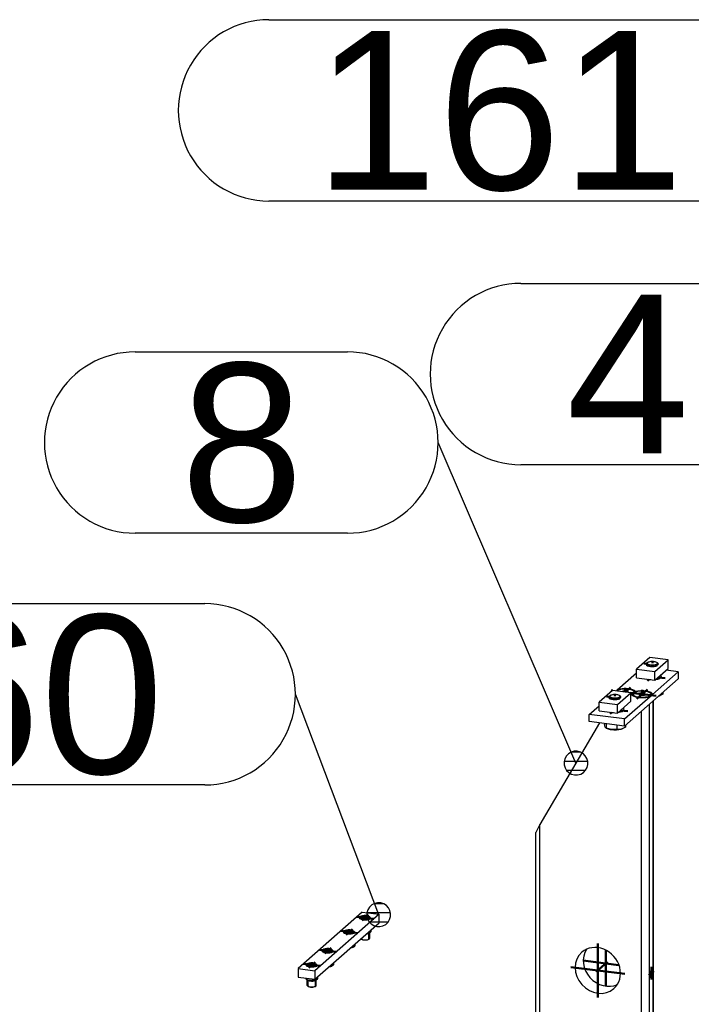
# Model space of a CAD drawing. Header units: millimetres. Extents: x 4464 to 5058, y 2900 to 3320.
# Tile 54 of 110: x 4828 to 4843, y 2941 to 2962. Entities that reach past the tile are written whole.
import ezdxf
from ezdxf.enums import TextEntityAlignment as Align

# ---------------------------------------------------------------- set-up
doc = ezdxf.new("R2010")
doc.units = ezdxf.units.MM
doc.linetypes.add('STRICHPUNKT2', pattern=[18.5, 10, -4, 0.5, -4])
doc.layers.get('0').update_dxf_attribs({"linetype": 'CONTINUOUS'})
for name, color, linetype in [('DIM49', 4, 'CONTINUOUS'), ('LE_GREEN', 3, 'CONTINUOUS'), ('LE_RED', 1, 'CONTINUOUS'), ('TXT_ALL', 7, 'CONTINUOUS')]:
    doc.layers.add(name, color=color, linetype=linetype)
doc.layers.add('LE_ALL', color=7, linetype='CONTINUOUS', lineweight=50)
doc.styles.add('ARIAL', font='arial.ttf')

# ---------------------------------------------------------------- blocks, each defined once
blk = doc.blocks.new('BALUSTER PROFIEL 80X15 R4_04560', base_point=(4841.914, 2941.103))
for p, q in [((4841.968, 2947.21), (4841.885, 2947.137)), ((4841.885, 2932.051), (4841.885, 2947.137)), ((4841.968, 2932.041), (4841.968, 2947.21)), ((4841.976, 2932.04), (4841.976, 2947.217)), ((4841.713, 2932.073), (4841.713, 2946.985)), ((4839.468, 2944.48), (4839.382, 2944.307)), ((4839.382, 2932.249), (4839.382, 2944.307)), ((4839.468, 2932.325), (4839.468, 2944.48)), ((4839.382, 2928.956), (4839.382, 2929.105)), ((4839.468, 2928.915), (4839.468, 2929.094)), ((4839.468, 2928.915), (4841.713, 2928.632)), ((4841.713, 2928.632), (4841.713, 2928.812)), ((4841.885, 2928.658), (4841.885, 2928.79)), ((4841.885, 2928.658), (4841.968, 2928.73)), ((4841.968, 2928.73), (4841.968, 2928.78)), ((4841.976, 2928.746), (4841.976, 2928.779))]:
    blk.add_line(p, q)
blk.add_lwpolyline([(4840.783, 2946.723), (4839.468, 2944.48)])
for centre, major_axis, ratio, start_param, end_param in [((4840.924, 2941.418), (0.353, -0.4), 0.881917, 3.394849, 6.029929), ((4840.747, 2941.262), (0.353, -0.4), 0.881917, 0, 3.141593), ((4840.747, 2941.262), (0.353, -0.4), 0.881917, 3.141593, 6.283185), ((4839.516, 2928.956), (0.133, 0), 0.333333, 3.141593, 4.351022), ((4841.761, 2928.673), (0.133, 0), 0.333333, 4.351022, 5.921818), ((4841.843, 2928.746), (0.133, 0), 0.333333, 5.921818, 6.283185)]:
    blk.add_ellipse(centre, major_axis=major_axis, ratio=ratio, start_param=start_param, end_param=end_param)
at = {"layer": 'LE_RED'}
for start_param, end_param in [(3.141593, 3.765982), (1.932163, 3.141593), (5.336778, 6.283185), (0, 1.932163)]:
    blk.add_ellipse((4841.927, 2941.202), major_axis=(-0.0125, -0.0992), ratio=0.333333, start_param=start_param, end_param=end_param, dxfattribs=at)
blk = doc.blocks.new('_04562', base_point=(4840.711, 2941.23))
at = {"layer": 'LE_ALL', "color": 1, "linetype": 'STRICHPUNKT2'}
for p, q in [((4840.747, 2941.262), (4840.747, 2941.859)), ((4840.924, 2941.418), (4840.924, 2941.71)), ((4840.924, 2941.418), (4840.425, 2941.48)), ((4840.747, 2941.262), (4840.154, 2941.336)), ((4840.711, 2941.23), (4840.959, 2941.449)), ((4840.747, 2941.262), (4841.339, 2941.187)), ((4840.747, 2941.262), (4840.747, 2940.664)), ((4840.924, 2941.418), (4841.213, 2941.381)), ((4840.924, 2941.418), (4840.924, 2940.915)), ((4841.927, 2941.202), (4841.927, 2941.343)), ((4841.927, 2941.202), (4841.98, 2941.249)), ((4841.927, 2941.202), (4841.873, 2941.155)), ((4841.973, 2941.196), (4841.91, 2941.204)), ((4841.927, 2941.202), (4841.927, 2941.061))]:
    blk.add_line(p, q, dxfattribs=at)
blk = doc.blocks.new('_04561')
blk.add_blockref('_04562', (4840.711, 2941.23))
blk = doc.blocks.new('DIN 13-M6_04564', base_point=(4841.916, 2941.119))
for start_param, end_param in [(3.141593, 6.283185), (6.283185, 9.424778)]:
    blk.add_ellipse((4841.927, 2941.202), major_axis=(-0.0104, -0.0827), ratio=0.333333, start_param=start_param, end_param=end_param)
at = {"layer": 'LE_RED'}
for start_param, end_param in [(3.141593, 3.765982), (1.932163, 3.141593), (5.336778, 6.283185), (0, 1.932163)]:
    blk.add_ellipse((4841.927, 2941.202), major_axis=(-0.0125, -0.0992), ratio=0.333333, start_param=start_param, end_param=end_param, dxfattribs=at)
blk = doc.blocks.new('DIN 13-M6_04563')
blk.add_blockref('DIN 13-M6_04564', (4841.916, 2941.119))
blk = doc.blocks.new('BALUSTER PROFIEL 80X15 R4_04559')
for name, p in [('BALUSTER PROFIEL 80X15 R4_04560', (4841.914, 2941.103)), ('_04561', (0, 0)), ('DIN 13-M6_04563', (0, 0))]:
    blk.add_blockref(name, p)
blk = doc.blocks.new('153.1.100 100 x 5 50 x 47 PM6_04575', base_point=(4842.149, 2947.743))
for p, q in [((4841.172, 2947.451), (4841.599, 2947.827)), ((4841.952, 2947.353), (4842.516, 2947.85)), ((4842.516, 2947.85), (4842.251, 2947.883)), ((4841.172, 2947.451), (4841.156, 2947.427)), ((4841.524, 2947.344), (4841.498, 2947.345)), ((4841.576, 2947.414), (4841.568, 2947.398)), ((4841.927, 2947.319), (4841.952, 2947.353)), ((4841.901, 2947.308), (4841.927, 2947.319)), ((4840.558, 2946.909), (4840.774, 2947.1)), ((4841.337, 2946.811), (4840.558, 2946.909)), ((4840.558, 2946.752), (4840.558, 2946.909)), ((4841.337, 2946.654), (4840.558, 2946.752))]:
    blk.add_line(p, q)
for points in [[(4842.516, 2947.85), (4842.516, 2947.693), (4841.337, 2946.654)], [(4841.337, 2946.654), (4841.337, 2946.811), (4841.901, 2947.308)]]:
    blk.add_lwpolyline(points)
for centre, major_axis, start_param, end_param in [((4841.949, 2947.743), (0.2, 0), 0, 0.479702), ((4841.949, 2947.743), (0.2, 0), 4.155451, 4.546592), ((4841.949, 2947.743), (0.2, 0), 5.08075, 6.283185), ((4841.35, 2947.403), (0.228, 0), 0.142105, 2.459177), ((4841.35, 2947.403), (0.228, 0), 5.289558, 5.418346), ((4841.724, 2947.356), (0.228, 0), 3.283698, 3.50296), ((4841.724, 2947.356), (0.228, 0), 3.50296, 5.60077), ((4841.724, 2947.356), (0.228, 0), 6.242867, 8.559938), ((4841.124, 2947.016), (0.2, 0), 4.155451, 4.546592), ((4841.124, 2947.016), (0.2, 0), 5.08075, 6.283185), ((4841.124, 2947.016), (0.2, 0), 0, 0.479702)]:
    blk.add_ellipse(centre, major_axis=major_axis, ratio=0.333333, start_param=start_param, end_param=end_param)
blk = doc.blocks.new('_04577', base_point=(4841.055, 2946.954))
at = {"layer": 'LE_ALL', "color": 1, "linetype": 'STRICHPUNKT2'}
for p, q in [((4841.88, 2947.682), (4841.843, 2947.65)), ((4842.074, 2947.727), (4842.23, 2947.708)), ((4841.069, 2947.438), (4841.043, 2947.442)), ((4841.724, 2947.356), (4841.474, 2947.387)), ((4841.474, 2947.387), (4841.657, 2947.364)), ((4841.724, 2947.356), (4841.608, 2947.253)), ((4841.724, 2947.356), (4841.84, 2947.458)), ((4841.724, 2947.45), (4841.724, 2947.333)), ((4841.724, 2947.356), (4842.031, 2947.317)), ((4841.055, 2946.954), (4841.018, 2946.922)), ((4841.249, 2947), (4841.405, 2946.98))]:
    blk.add_line(p, q, dxfattribs=at)
blk.add_lwpolyline([(4841.35, 2947.497), (4841.35, 2947.403), (4841.466, 2947.505)], dxfattribs=at)
blk = doc.blocks.new('_04576')
blk.add_blockref('_04577', (4841.055, 2946.954))
blk = doc.blocks.new('153.1.100 100 x 5 50 x 47 PM6_04574')
for name, p in [('153.1.100 100 x 5 50 x 47 PM6_04575', (4842.149, 2947.743)), ('_04576', (0, 0))]:
    blk.add_blockref(name, p)
blk = doc.blocks.new('Carrosseriering (ISO 7093)-M10_04582', base_point=(4840.774, 2931.081))
for p, q in [((4840.142, 2931.857), (4840.113, 2931.831)), ((4840.804, 2931.107), (4840.774, 2931.081))]:
    blk.add_line(p, q)
at = {"layer": 'LE_GREEN'}
for centre, start_param, end_param in [((4840.444, 2931.456), 6.283185, 9.424778), ((4840.473, 2931.482), 0, 3.141593), ((4840.444, 2931.456), 3.141593, 6.283185)]:
    blk.add_ellipse(centre, major_axis=(0.331, -0.375), ratio=0.881917, start_param=start_param, end_param=end_param, dxfattribs=at)
blk = doc.blocks.new('Carrosseriering (ISO 7093)-M10_04581')
blk.add_blockref('Carrosseriering (ISO 7093)-M10_04582', (4840.774, 2931.081))
blk = doc.blocks.new('Zeskant tapbout-M10x50 (DIN 933)_04584', base_point=(4840.194, 2931.633))
for p, q in [((4840.444, 2931.746), (4840.194, 2931.633)), ((4840.444, 2931.746), (4840.368, 2931.68)), ((4840.693, 2931.57), (4840.444, 2931.746)), ((4840.368, 2931.68), (4840.119, 2931.566)), ((4840.194, 2931.633), (4840.119, 2931.566)), ((4840.119, 2931.566), (4840.119, 2931.276)), ((4840.618, 2931.503), (4840.368, 2931.68)), ((4840.693, 2931.57), (4840.618, 2931.503)), ((4840.618, 2931.213), (4840.618, 2931.503)), ((4840.693, 2931.28), (4840.693, 2931.57)), ((4840.119, 2931.276), (4840.368, 2931.099)), ((4840.693, 2931.28), (4840.618, 2931.213)), ((4840.368, 2931.099), (4840.618, 2931.213))]:
    blk.add_line(p, q)
blk = doc.blocks.new('Zeskant tapbout-M10x50 (DIN 933)_04583')
blk.add_blockref('Zeskant tapbout-M10x50 (DIN 933)_04584', (4840.194, 2931.633))
blk = doc.blocks.new('Montage hoeklijn aan baluster_04579')
for name in ['Carrosseriering (ISO 7093)-M10_04581', 'Zeskant tapbout-M10x50 (DIN 933)_04583']:
    blk.add_blockref(name, (0, 0))
blk = doc.blocks.new('Carrosseriering (ISO 7093)-M10_04588', base_point=(4840.774, 2929.195))
for p, q in [((4840.142, 2929.971), (4840.113, 2929.945)), ((4840.804, 2929.221), (4840.774, 2929.195))]:
    blk.add_line(p, q)
at = {"layer": 'LE_GREEN'}
for centre, start_param, end_param in [((4840.444, 2929.57), 3.141593, 6.283185), ((4840.444, 2929.57), 0, 3.141593), ((4840.473, 2929.596), 6.283185, 9.424778)]:
    blk.add_ellipse(centre, major_axis=(0.331, -0.375), ratio=0.881917, start_param=start_param, end_param=end_param, dxfattribs=at)
blk = doc.blocks.new('Carrosseriering (ISO 7093)-M10_04587')
blk.add_blockref('Carrosseriering (ISO 7093)-M10_04588', (4840.774, 2929.195))
blk = doc.blocks.new('Zeskant tapbout-M10x50 (DIN 933)_04590', base_point=(4840.194, 2929.747))
for p, q in [((4840.368, 2929.794), (4840.119, 2929.681)), ((4840.194, 2929.747), (4840.119, 2929.681)), ((4840.444, 2929.861), (4840.194, 2929.747)), ((4840.444, 2929.861), (4840.368, 2929.794)), ((4840.618, 2929.618), (4840.368, 2929.794)), ((4840.693, 2929.684), (4840.444, 2929.861)), ((4840.119, 2929.681), (4840.119, 2929.39)), ((4840.693, 2929.684), (4840.618, 2929.618)), ((4840.618, 2929.327), (4840.618, 2929.618)), ((4840.693, 2929.394), (4840.693, 2929.684)), ((4840.119, 2929.39), (4840.368, 2929.214)), ((4840.368, 2929.214), (4840.618, 2929.327)), ((4840.693, 2929.394), (4840.618, 2929.327))]:
    blk.add_line(p, q)
blk = doc.blocks.new('Zeskant tapbout-M10x50 (DIN 933)_04589')
blk.add_blockref('Zeskant tapbout-M10x50 (DIN 933)_04590', (4840.194, 2929.747))
blk = doc.blocks.new('Montage hoeklijn aan baluster_04585')
for name in ['Carrosseriering (ISO 7093)-M10_04587', 'Zeskant tapbout-M10x50 (DIN 933)_04589']:
    blk.add_blockref(name, (0, 0))
blk = doc.blocks.new('Hoge dopmoer (DIN 1587)-M12_04594', base_point=(4844.245, 2929.26))
blk.add_arc((4844.297, 2929.553), 0.3, 99.8946, -99.8946)
blk.add_ellipse((4844.297, 2929.553), major_axis=(-0.037, -0.298), ratio=0.333333, start_param=4.010499, end_param=6.137013)
blk = doc.blocks.new('Hoge dopmoer (DIN 1587)-M12_04593')
blk.add_blockref('Hoge dopmoer (DIN 1587)-M12_04594', (4844.245, 2929.26))
blk = doc.blocks.new('Draadstang-M12x140_04596', base_point=(4848.641, 2928.834))
for p, q in [((4845.053, 2929.629), (4848.683, 2929.171)), ((4844.958, 2929.298), (4848.641, 2928.834))]:
    blk.add_line(p, q)
for start_param, end_param in [(3.141593, 6.283185), (0, 3.141593)]:
    blk.add_ellipse((4848.662, 2929.003), major_axis=(-0.021, -0.169), ratio=0.333333, start_param=start_param, end_param=end_param)
blk = doc.blocks.new('Draadstang-M12x140_04595')
blk.add_blockref('Draadstang-M12x140_04596', (4848.641, 2928.834))
blk = doc.blocks.new('Montage baluster_04591')
for name in ['Hoge dopmoer (DIN 1587)-M12_04593', 'Draadstang-M12x140_04595']:
    blk.add_blockref(name, (0, 0))
blk = doc.blocks.new('Draadstang-M12x140_04600', base_point=(4850.055, 2930.081))
for p, q in [((4846.467, 2930.876), (4850.098, 2930.419)), ((4846.372, 2930.545), (4850.055, 2930.081))]:
    blk.add_line(p, q)
for start_param, end_param in [(3.141593, 6.283185), (6.283185, 9.424778)]:
    blk.add_ellipse((4850.076, 2930.25), major_axis=(-0.021, -0.169), ratio=0.333333, start_param=start_param, end_param=end_param)
blk = doc.blocks.new('Draadstang-M12x140_04599')
blk.add_blockref('Draadstang-M12x140_04600', (4850.055, 2930.081))
blk = doc.blocks.new('Montage baluster_04597')
blk.add_blockref('Draadstang-M12x140_04599', (0, 0))
blk = doc.blocks.new('Stelschroef (DIN 913 - ISO 4026)-M6x20_04603', base_point=(4841.906, 2941.184))
for p, q in [((4841.911, 2941.167), (4841.937, 2941.164)), ((4841.913, 2941.224), (4841.947, 2941.22))]:
    blk.add_line(p, q)
blk.add_lwpolyline([(4841.906, 2941.184), (4841.916, 2941.146), (4841.937, 2941.164), (4841.947, 2941.22), (4841.937, 2941.258), (4841.916, 2941.24)], close=True)
at = {"layer": 'LE_RED'}
for start_param, end_param in [(3.141593, 3.765982), (1.932163, 3.141593), (5.336778, 6.283185), (0, 1.932163)]:
    blk.add_ellipse((4841.927, 2941.202), major_axis=(-0.0104, -0.0827), ratio=0.333333, start_param=start_param, end_param=end_param, dxfattribs=at)
blk = doc.blocks.new('GEWINDE_04605', base_point=(4841.937, 2941.285))
at = {"layer": 'LE_RED'}
for start_param, end_param in [(3.141593, 3.765982), (2.780226, 3.141593), (1.932163, 2.780226), (5.336778, 6.283185), (0, 0.361367), (0.361367, 1.932163)]:
    blk.add_ellipse((4841.927, 2941.202), major_axis=(-0.0104, -0.0827), ratio=0.333333, start_param=start_param, end_param=end_param, dxfattribs=at)
blk = doc.blocks.new('GEWINDE_04604')
blk.add_blockref('GEWINDE_04605', (4841.937, 2941.285))
blk = doc.blocks.new('Stelschroef (DIN 913 - ISO 4026)-M6x20_04602')
for name, p in [('Stelschroef (DIN 913 - ISO 4026)-M6x20_04603', (4841.906, 2941.184)), ('GEWINDE_04604', (0, 0))]:
    blk.add_blockref(name, p)
blk = doc.blocks.new('Montage sierregel_04601')
blk.add_blockref('Stelschroef (DIN 913 - ISO 4026)-M6x20_04602', (0, 0))
blk = doc.blocks.new('Verzonken kopbout (DIN 7991_ISO 10642)-M6x20_04608', base_point=(4841.773, 2947.336))
for p, q in [((4841.524, 2947.333), (4841.524, 2947.356)), ((4841.675, 2947.341), (4841.675, 2947.376)), ((4841.751, 2947.335), (4841.751, 2947.38)), ((4841.924, 2947.333), (4841.924, 2947.356))]:
    blk.add_line(p, q)
blk.add_lwpolyline([(4841.773, 2947.336), (4841.8, 2947.36), (4841.751, 2947.38), (4841.675, 2947.376), (4841.648, 2947.352), (4841.697, 2947.332)], close=True)
for centre, start_param, end_param in [((4841.724, 2947.356), 0, 3.141593), ((4841.724, 2947.356), 3.141593, 6.283185), ((4841.724, 2947.333), 3.141593, 3.422522), ((4841.724, 2947.333), 5.921818, 6.283185)]:
    blk.add_ellipse(centre, major_axis=(0.2, 0), ratio=0.333333, start_param=start_param, end_param=end_param)
blk = doc.blocks.new('Verzonken kopbout (DIN 7991_ISO 10642)-M6x20_04607')
blk.add_blockref('Verzonken kopbout (DIN 7991_ISO 10642)-M6x20_04608', (4841.773, 2947.336))
blk = doc.blocks.new('Verzonken kopbout (DIN 7991_ISO 10642)-M6x20_04610', base_point=(4841.412, 2947.395))
for p, q in [((4841.301, 2947.409), (4841.301, 2947.423)), ((4841.377, 2947.399), (4841.377, 2947.427)), ((4841.55, 2947.389), (4841.55, 2947.403))]:
    blk.add_line(p, q)
blk.add_lwpolyline([(4841.412, 2947.395), (4841.426, 2947.407), (4841.377, 2947.427), (4841.301, 2947.423), (4841.287, 2947.411)])
for centre, start_param, end_param in [((4841.35, 2947.403), 0, 2.782078), ((4841.35, 2947.403), 5.384903, 6.283185), ((4841.35, 2947.38), 5.672512, 5.769275)]:
    blk.add_ellipse(centre, major_axis=(0.2, 0), ratio=0.333333, start_param=start_param, end_param=end_param)
blk = doc.blocks.new('Verzonken kopbout (DIN 7991_ISO 10642)-M6x20_04609')
blk.add_blockref('Verzonken kopbout (DIN 7991_ISO 10642)-M6x20_04610', (4841.412, 2947.395))
blk = doc.blocks.new('Montage strip op baluster_04606')
for name in ['Verzonken kopbout (DIN 7991_ISO 10642)-M6x20_04609', 'Verzonken kopbout (DIN 7991_ISO 10642)-M6x20_04607']:
    blk.add_blockref(name, (0, 0))
blk = doc.blocks.new('1011-2 Moerblok M8 SMALL_04613', base_point=(4841.816, 2948.01))
for p, q in [((4841.599, 2947.906), (4842.005, 2947.855)), ((4841.599, 2947.717), (4841.599, 2947.906)), ((4842.005, 2947.666), (4842.005, 2947.855))]:
    blk.add_line(p, q)
for points in [[(4842.005, 2947.855), (4842.299, 2948.115), (4841.894, 2948.166), (4841.599, 2947.906)], [(4841.599, 2947.717), (4842.005, 2947.666), (4842.299, 2947.926), (4842.299, 2948.115)]]:
    blk.add_lwpolyline(points)
at = {"layer": 'LE_RED'}
blk.add_ellipse((4841.949, 2948.01), major_axis=(0.133, 0), ratio=0.333333, start_param=3.141593, end_param=5.658796, dxfattribs=at)
blk = doc.blocks.new('DIN 13-M8_04615', base_point=(4841.816, 2948.01))
at = {"layer": 'LE_RED'}
blk.add_ellipse((4841.949, 2948.01), major_axis=(0.133, 0), ratio=0.333333, start_param=3.141593, end_param=5.658796, dxfattribs=at)
blk = doc.blocks.new('DIN 13-M8_04614')
blk.add_blockref('DIN 13-M8_04615', (4841.816, 2948.01))
blk = doc.blocks.new('_04617', base_point=(4841.949, 2948.073))
at = {"layer": 'LE_ALL', "color": 1, "linetype": 'STRICHPUNKT2'}
for p, q in [((4841.818, 2948.027), (4841.762, 2948.034)), ((4841.949, 2948.073), (4841.949, 2948.039))]:
    blk.add_line(p, q, dxfattribs=at)
blk = doc.blocks.new('_04616')
blk.add_blockref('_04617', (4841.949, 2948.073))
blk = doc.blocks.new('1011-2 Moerblok M8 SMALL_04612')
for name, p in [('1011-2 Moerblok M8 SMALL_04613', (4841.816, 2948.01)), ('_04616', (0, 0)), ('DIN 13-M8_04614', (0, 0))]:
    blk.add_blockref(name, p)
blk = doc.blocks.new('Zeskant tapbout-M8x16 (DIN 933)_04619', base_point=(4842.125, 2947.327))
for p, q in [((4842.125, 2947.327), (4842.086, 2947.313)), ((4842.183, 2947.358), (4842.125, 2947.327)), ((4842.183, 2947.4), (4842.183, 2947.358))]:
    blk.add_line(p, q)
for centre, major_axis, start_param, end_param in [((4841.949, 2948.039), (0.113, 0), 6.283185, 9.424778), ((4841.949, 2948.039), (0.113, 0), 3.141593, 6.283185), ((4841.949, 2947.369), (0.217, 0), 5.398219, 5.624127)]:
    blk.add_ellipse(centre, major_axis=major_axis, ratio=0.333333, start_param=start_param, end_param=end_param)
blk = doc.blocks.new('GEWINDE_04621', base_point=(4842.083, 2948.02))
for p, q in [((4841.825, 2948.035), (4841.843, 2948.052)), ((4842.074, 2948.035), (4842.055, 2948.052)), ((4842.083, 2947.693), (4842.083, 2947.735))]:
    blk.add_line(p, q)
for start_param, end_param in [(2.780226, 3.141593), (3.141593, 6.283185), (6.283185, 6.644552)]:
    blk.add_ellipse((4841.949, 2948.02), major_axis=(0.133, 0), ratio=0.333333, start_param=start_param, end_param=end_param)
at = {"layer": 'LE_RED'}
for p, q in [((4841.836, 2948.01), (4841.836, 2948.039)), ((4842.063, 2948.01), (4842.063, 2948.039)), ((4842.063, 2947.688), (4842.063, 2947.717))]:
    blk.add_line(p, q, dxfattribs=at)
for start_param, end_param in [(2.780226, 3.141593), (3.141593, 5.658796), (0.946407, 2.780226)]:
    blk.add_ellipse((4841.949, 2948.039), major_axis=(0.113, 0), ratio=0.333333, start_param=start_param, end_param=end_param, dxfattribs=at)
blk = doc.blocks.new('GEWINDE_04620')
blk.add_blockref('GEWINDE_04621', (4842.083, 2948.02))
blk = doc.blocks.new('Zeskant tapbout-M8x16 (DIN 933)_04618')
for name, p in [('GEWINDE_04620', (0, 0)), ('Zeskant tapbout-M8x16 (DIN 933)_04619', (4842.125, 2947.327))]:
    blk.add_blockref(name, p)
blk = doc.blocks.new('Montage handregel_04611')
for name in ['1011-2 Moerblok M8 SMALL_04612', 'Zeskant tapbout-M8x16 (DIN 933)_04618']:
    blk.add_blockref(name, (0, 0))
blk = doc.blocks.new('1011-2 Moerblok M8 SMALL_04624', base_point=(4840.991, 2947.283))
for p, q in [((4840.774, 2947.178), (4841.18, 2947.127)), ((4840.774, 2946.99), (4840.774, 2947.178)), ((4841.18, 2946.939), (4841.18, 2947.127))]:
    blk.add_line(p, q)
for points in [[(4841.18, 2947.127), (4841.474, 2947.387), (4841.069, 2947.438), (4840.774, 2947.178)], [(4840.774, 2946.99), (4841.18, 2946.939), (4841.474, 2947.199), (4841.474, 2947.387)]]:
    blk.add_lwpolyline(points)
at = {"layer": 'LE_RED'}
blk.add_ellipse((4841.124, 2947.283), major_axis=(0.133, 0), ratio=0.333333, start_param=3.141593, end_param=5.658796, dxfattribs=at)
blk = doc.blocks.new('DIN 13-M8_04626', base_point=(4840.991, 2947.283))
at = {"layer": 'LE_RED'}
blk.add_ellipse((4841.124, 2947.283), major_axis=(0.133, 0), ratio=0.333333, start_param=3.141593, end_param=5.658796, dxfattribs=at)
blk = doc.blocks.new('DIN 13-M8_04625')
blk.add_blockref('DIN 13-M8_04626', (4840.991, 2947.283))
blk = doc.blocks.new('_04628', base_point=(4841.124, 2947.346))
at = {"layer": 'LE_ALL', "color": 1, "linetype": 'STRICHPUNKT2'}
for p, q in [((4841.124, 2947.346), (4841.124, 2947.311)), ((4840.993, 2947.299), (4840.937, 2947.306))]:
    blk.add_line(p, q, dxfattribs=at)
blk = doc.blocks.new('_04627')
blk.add_blockref('_04628', (4841.124, 2947.346))
blk = doc.blocks.new('1011-2 Moerblok M8 SMALL_04623')
for name, p in [('1011-2 Moerblok M8 SMALL_04624', (4840.991, 2947.283)), ('_04627', (0, 0)), ('DIN 13-M8_04625', (0, 0))]:
    blk.add_blockref(name, p)
blk = doc.blocks.new('Zeskant tapbout-M8x16 (DIN 933)_04630', base_point=(4841.165, 2946.675))
for p, q in [((4840.89, 2946.71), (4840.89, 2946.689)), ((4841.165, 2946.675), (4841.165, 2946.578)), ((4841.358, 2946.672), (4841.358, 2946.63)), ((4841.262, 2946.586), (4841.165, 2946.578)), ((4841.3, 2946.599), (4841.262, 2946.586)), ((4841.358, 2946.63), (4841.3, 2946.599))]:
    blk.add_line(p, q)
for points in [[(4840.929, 2946.608), (4840.91, 2946.63), (4840.89, 2946.689)], [(4840.931, 2946.705), (4840.929, 2946.608), (4840.953, 2946.597)], [(4841.165, 2946.578), (4841.048, 2946.574), (4840.931, 2946.607)]]:
    blk.add_lwpolyline(points)
for centre, major_axis, start_param, end_param in [((4841.124, 2947.311), (0.113, 0), 6.283185, 9.424778), ((4841.124, 2947.311), (0.113, 0), 3.141593, 6.283185), ((4841.124, 2946.642), (0.217, 0), 3.800651, 4.351022), ((4841.124, 2946.642), (0.217, 0), 4.351022, 5.398219), ((4841.124, 2946.642), (0.217, 0), 5.398219, 5.624127)]:
    blk.add_ellipse(centre, major_axis=major_axis, ratio=0.333333, start_param=start_param, end_param=end_param)
blk = doc.blocks.new('GEWINDE_04632', base_point=(4841.258, 2947.292))
for p, q in [((4841, 2947.308), (4841.018, 2947.324)), ((4841.249, 2947.308), (4841.23, 2947.324)), ((4841.258, 2946.966), (4841.258, 2947.008))]:
    blk.add_line(p, q)
for start_param, end_param in [(2.780226, 3.141593), (3.141593, 6.283185), (6.283185, 6.644552)]:
    blk.add_ellipse((4841.124, 2947.292), major_axis=(0.133, 0), ratio=0.333333, start_param=start_param, end_param=end_param)
at = {"layer": 'LE_RED'}
for p, q in [((4841.011, 2947.283), (4841.011, 2947.311)), ((4841.238, 2947.283), (4841.238, 2947.311)), ((4841.238, 2946.961), (4841.238, 2946.99))]:
    blk.add_line(p, q, dxfattribs=at)
for start_param, end_param in [(2.780226, 3.141593), (0.946407, 2.780226), (3.141593, 5.658796)]:
    blk.add_ellipse((4841.124, 2947.311), major_axis=(0.113, 0), ratio=0.333333, start_param=start_param, end_param=end_param, dxfattribs=at)
blk = doc.blocks.new('GEWINDE_04631')
blk.add_blockref('GEWINDE_04632', (4841.258, 2947.292))
blk = doc.blocks.new('Zeskant tapbout-M8x16 (DIN 933)_04629')
for name, p in [('Zeskant tapbout-M8x16 (DIN 933)_04630', (4841.165, 2946.675)), ('GEWINDE_04631', (0, 0))]:
    blk.add_blockref(name, p)
blk = doc.blocks.new('Montage handregel_04622')
for name in ['1011-2 Moerblok M8 SMALL_04623', 'Zeskant tapbout-M8x16 (DIN 933)_04629']:
    blk.add_blockref(name, (0, 0))
blk = doc.blocks.new('Montage_04578')
for name in ['Montage handregel_04611', 'Montage handregel_04622', 'Montage strip op baluster_04606', 'Montage sierregel_04601', 'Montage hoeklijn aan baluster_04579', 'Montage baluster_04597', 'Montage hoeklijn aan baluster_04585', 'Montage baluster_04591']:
    blk.add_blockref(name, (0, 0))
blk = doc.blocks.new('SHAPE_06164', base_point=(4840.264, 2945.837))
at = {"layer": 'DIM49', "color": 3}
for p, q in [((4830.535, 2954.908), (4835.223, 2954.908)), ((4840.264, 2945.837), (4837.223, 2952.908)), ((4835.223, 2950.908), (4830.535, 2950.908)), ((4840.372, 2946.075), (4840.154, 2946.075)), ((4840.524, 2945.875), (4840.004, 2945.875)), ((4840.471, 2945.675), (4840.056, 2945.675))]:
    blk.add_line(p, q, dxfattribs=at)
blk.add_lwpolyline([(4840.427, 2945.63), (4840.475, 2945.679), (4840.508, 2945.739), (4840.525, 2945.806), (4840.524, 2945.874), (4840.505, 2945.941), (4840.47, 2946), (4840.421, 2946.048), (4840.361, 2946.081), (4840.294, 2946.098), (4840.226, 2946.097), (4840.16, 2946.078), (4840.1, 2946.043), (4840.053, 2945.994), (4840.019, 2945.934), (4840.002, 2945.867), (4840.003, 2945.799), (4840.022, 2945.733), (4840.057, 2945.673), (4840.106, 2945.626), (4840.166, 2945.592), (4840.233, 2945.575), (4840.301, 2945.576), (4840.368, 2945.595)], close=True, dxfattribs=at)
for centre, start_param, end_param in [((4830.535, 2952.908), 1.570796, 4.712389), ((4835.223, 2952.908), 4.712389, 7.853982)]:
    blk.add_ellipse(centre, major_axis=(2, 0), ratio=1, start_param=start_param, end_param=end_param, dxfattribs=at)
at = {"layer": 'TXT_ALL', "style": 'ARIAL'}
blk.add_text('8', height=3.5, dxfattribs=at).set_placement((4831.535, 2952.908), align=Align.MIDDLE_LEFT)
blk = doc.blocks.new('Tussen baluster (doorgaande sierregel)_04558')
for name, p in [('SHAPE_06164', (4840.264, 2945.837)), ('Montage_04578', (0, 0)), ('153.1.100 100 x 5 50 x 47 PM6_04574', (0, 0)), ('BALUSTER PROFIEL 80X15 R4_04559', (0, 0))]:
    blk.add_blockref(name, p)
blk = doc.blocks.new('SHAPE_06202', base_point=(4835.913, 2942.492))
at = {"layer": 'DIM49', "color": 3}
for p, q in [((4822.01, 2949.354), (4832.073, 2949.354)), ((4835.913, 2942.492), (4834.073, 2947.354)), ((4832.073, 2945.354), (4822.01, 2945.354)), ((4836.025, 2942.73), (4835.805, 2942.73)), ((4836.172, 2942.53), (4835.653, 2942.53)), ((4836.12, 2942.33), (4835.707, 2942.33))]:
    blk.add_line(p, q, dxfattribs=at)
blk.add_lwpolyline([(4836.067, 2942.278), (4836.117, 2942.326), (4836.153, 2942.384), (4836.173, 2942.45), (4836.175, 2942.519), (4836.159, 2942.585), (4836.127, 2942.646), (4836.08, 2942.696), (4836.021, 2942.732), (4835.956, 2942.752), (4835.887, 2942.754), (4835.82, 2942.738), (4835.759, 2942.706), (4835.709, 2942.659), (4835.673, 2942.6), (4835.653, 2942.535), (4835.651, 2942.466), (4835.667, 2942.399), (4835.699, 2942.338), (4835.746, 2942.288), (4835.805, 2942.252), (4835.871, 2942.232), (4835.939, 2942.23), (4836.006, 2942.246)], close=True, dxfattribs=at)
blk.add_ellipse((4832.073, 2947.354), major_axis=(2, 0), ratio=1, start_param=4.712389, end_param=7.853982, dxfattribs=at)
at = {"layer": 'TXT_ALL', "style": 'ARIAL'}
blk.add_text('160', height=3.5, dxfattribs=at).set_placement((4823.01, 2947.354), align=Align.MIDDLE_LEFT)
blk = doc.blocks.new('1013-1 0Connector L120 M8 SMALL_05385', base_point=(4835.693, 2942.46))
for p, q in [((4835.546, 2942.551), (4834.131, 2941.304)), ((4835.546, 2942.551), (4835.92, 2942.504)), ((4835.92, 2942.504), (4834.505, 2941.257)), ((4835.92, 2942.316), (4835.92, 2942.504)), ((4834.505, 2941.068), (4835.92, 2942.316)), ((4834.131, 2941.304), (4834.505, 2941.257)), ((4834.131, 2941.304), (4834.131, 2941.116)), ((4834.505, 2941.257), (4834.505, 2941.068)), ((4834.131, 2941.116), (4834.505, 2941.068))]:
    blk.add_line(p, q)
at = {"layer": 'LE_RED'}
for centre, start_param, end_param in [((4835.615, 2942.424), 0.946407, 3.141593), ((4835.615, 2942.424), 3.141593, 5.658796), ((4835.261, 2942.112), 0.946407, 3.141593), ((4835.261, 2942.112), 3.141593, 5.658796), ((4834.79, 2941.696), 0.946407, 3.141593), ((4834.79, 2941.696), 3.141593, 5.658796), ((4834.436, 2941.384), 0.946407, 3.141593), ((4834.436, 2941.384), 3.141593, 5.658796)]:
    blk.add_ellipse(centre, major_axis=(0.133, 0), ratio=0.333333, start_param=start_param, end_param=end_param, dxfattribs=at)
blk.add_blockref('SHAPE_06202', (4835.913, 2942.492))
blk = doc.blocks.new('DIN 13-M8_05387', base_point=(4834.55, 2941.384))
for centre, start_param, end_param in [((4835.615, 2942.424), 0, 3.141593), ((4835.615, 2942.424), 3.141593, 6.283185), ((4835.261, 2942.112), 0, 3.141593), ((4835.261, 2942.112), 3.141593, 6.283185), ((4834.79, 2941.696), 0, 3.141593), ((4834.79, 2941.696), 3.141593, 6.283185), ((4834.436, 2941.384), 0, 3.141593), ((4834.436, 2941.384), 3.141593, 6.283185)]:
    blk.add_ellipse(centre, major_axis=(0.113, 0), ratio=0.333333, start_param=start_param, end_param=end_param)
at = {"layer": 'LE_RED'}
for centre, start_param, end_param in [((4835.615, 2942.424), 0.946407, 3.141593), ((4835.615, 2942.424), 3.141593, 5.658796), ((4835.261, 2942.112), 0.946407, 3.141593), ((4835.261, 2942.112), 3.141593, 5.658796), ((4834.79, 2941.696), 0.946407, 3.141593), ((4834.79, 2941.696), 3.141593, 5.658796), ((4834.436, 2941.384), 0.946407, 3.141593), ((4834.436, 2941.384), 3.141593, 5.658796)]:
    blk.add_ellipse(centre, major_axis=(0.133, 0), ratio=0.333333, start_param=start_param, end_param=end_param, dxfattribs=at)
blk = doc.blocks.new('DIN 13-M8_05386')
blk.add_blockref('DIN 13-M8_05387', (4834.55, 2941.384))
blk = doc.blocks.new('_05389', base_point=(4834.436, 2941.447))
at = {"layer": 'LE_ALL', "color": 1, "linetype": 'STRICHPUNKT2'}
for p, q in [((4835.615, 2942.424), (4835.428, 2942.447)), ((4835.615, 2942.424), (4835.544, 2942.361)), ((4835.615, 2942.424), (4835.802, 2942.4)), ((4835.261, 2942.112), (4835.074, 2942.136)), ((4835.261, 2942.112), (4835.19, 2942.05)), ((4835.261, 2942.112), (4835.448, 2942.088)), ((4834.79, 2941.696), (4834.603, 2941.72)), ((4834.79, 2941.696), (4834.719, 2941.634)), ((4834.79, 2941.696), (4834.977, 2941.673)), ((4834.436, 2941.384), (4834.249, 2941.408)), ((4834.436, 2941.384), (4834.366, 2941.322)), ((4834.436, 2941.384), (4834.623, 2941.361))]:
    blk.add_line(p, q, dxfattribs=at)
for points in [[(4835.615, 2942.487), (4835.615, 2942.424), (4835.685, 2942.486)], [(4835.261, 2942.175), (4835.261, 2942.112), (4835.332, 2942.174)], [(4834.79, 2941.759), (4834.79, 2941.696), (4834.861, 2941.759)], [(4834.436, 2941.447), (4834.436, 2941.384), (4834.507, 2941.447)]]:
    blk.add_lwpolyline(points, dxfattribs=at)
blk = doc.blocks.new('_05388')
blk.add_blockref('_05389', (4834.436, 2941.447))
blk = doc.blocks.new('1013-1 0Connector L120 M8 SMALL_05384')
for name, p in [('1013-1 0Connector L120 M8 SMALL_05385', (4835.693, 2942.46)), ('_05388', (0, 0)), ('DIN 13-M8_05386', (0, 0))]:
    blk.add_blockref(name, p)
blk = doc.blocks.new('Stelschroef (DIN 913 - ISO 4026)-M8x10_05392', base_point=(4835.645, 2942.073))
blk.add_line((4835.509, 2942.417), (4835.529, 2942.435))
blk.add_lwpolyline([(4835.721, 2942.417), (4835.7, 2942.435)])
for start_param, end_param in [(2.780226, 6.644552), (0.361367, 2.780226)]:
    blk.add_ellipse((4835.615, 2942.424), major_axis=(0.0917, 0), ratio=0.333333, start_param=start_param, end_param=end_param)
at = {"layer": 'LE_RED'}
blk.add_ellipse((4835.615, 2942.11), major_axis=(0.113, 0), ratio=0.333333, start_param=4.979897, end_param=5.658796, dxfattribs=at)
blk = doc.blocks.new('GEWINDE_05394', base_point=(4835.739, 2942.113))
for p, q in [((4835.739, 2942.113), (4835.721, 2942.096)), ((4835.748, 2942.128), (4835.748, 2942.164))]:
    blk.add_line(p, q)
for start_param, end_param in [(5.058606, 5.921818), (5.921818, 6.283185)]:
    blk.add_ellipse((4835.615, 2942.128), major_axis=(0.133, 0), ratio=0.333333, start_param=start_param, end_param=end_param)
at = {"layer": 'LE_RED'}
blk.add_line((4835.728, 2942.11), (4835.728, 2942.147), dxfattribs=at)
blk.add_ellipse((4835.615, 2942.11), major_axis=(0.113, 0), ratio=0.333333, start_param=4.979897, end_param=5.658796, dxfattribs=at)
blk = doc.blocks.new('GEWINDE_05393')
blk.add_blockref('GEWINDE_05394', (4835.739, 2942.113))
blk = doc.blocks.new('Stelschroef (DIN 913 - ISO 4026)-M8x10_05391')
for name, p in [('Stelschroef (DIN 913 - ISO 4026)-M8x10_05392', (4835.645, 2942.073)), ('GEWINDE_05393', (0, 0))]:
    blk.add_blockref(name, p)
blk = doc.blocks.new('Stelschroef (DIN 913 - ISO 4026)-M8x10_05396', base_point=(4835.291, 2941.761))
blk.add_line((4835.155, 2942.105), (4835.175, 2942.123))
blk.add_lwpolyline([(4835.367, 2942.105), (4835.347, 2942.123)])
for start_param, end_param in [(2.780226, 6.644552), (0.361367, 2.780226)]:
    blk.add_ellipse((4835.261, 2942.112), major_axis=(0.0917, 0), ratio=0.333333, start_param=start_param, end_param=end_param)
at = {"layer": 'LE_RED'}
blk.add_ellipse((4835.261, 2941.798), major_axis=(0.113, 0), ratio=0.333333, start_param=4.979897, end_param=5.658796, dxfattribs=at)
blk = doc.blocks.new('GEWINDE_05398', base_point=(4835.386, 2941.801))
for p, q in [((4835.386, 2941.801), (4835.367, 2941.784)), ((4835.395, 2941.817), (4835.395, 2941.852))]:
    blk.add_line(p, q)
for start_param, end_param in [(5.058606, 5.921818), (5.921818, 6.283185)]:
    blk.add_ellipse((4835.261, 2941.817), major_axis=(0.133, 0), ratio=0.333333, start_param=start_param, end_param=end_param)
at = {"layer": 'LE_RED'}
blk.add_line((4835.375, 2941.798), (4835.375, 2941.835), dxfattribs=at)
blk.add_ellipse((4835.261, 2941.798), major_axis=(0.113, 0), ratio=0.333333, start_param=4.979897, end_param=5.658796, dxfattribs=at)
blk = doc.blocks.new('GEWINDE_05397')
blk.add_blockref('GEWINDE_05398', (4835.386, 2941.801))
blk = doc.blocks.new('Stelschroef (DIN 913 - ISO 4026)-M8x10_05395')
for name, p in [('Stelschroef (DIN 913 - ISO 4026)-M8x10_05396', (4835.291, 2941.761)), ('GEWINDE_05397', (0, 0))]:
    blk.add_blockref(name, p)
blk = doc.blocks.new('Stelschroef (DIN 913 - ISO 4026)-M8x10_05400', base_point=(4834.82, 2941.346))
blk.add_line((4834.684, 2941.689), (4834.704, 2941.707))
blk.add_lwpolyline([(4834.896, 2941.689), (4834.876, 2941.707)])
for start_param, end_param in [(2.780226, 6.644552), (0.361367, 2.780226)]:
    blk.add_ellipse((4834.79, 2941.696), major_axis=(0.0917, 0), ratio=0.333333, start_param=start_param, end_param=end_param)
at = {"layer": 'LE_RED'}
blk.add_ellipse((4834.79, 2941.382), major_axis=(0.113, 0), ratio=0.333333, start_param=4.979897, end_param=5.658796, dxfattribs=at)
blk = doc.blocks.new('GEWINDE_05402', base_point=(4834.915, 2941.385))
for p, q in [((4834.915, 2941.385), (4834.896, 2941.369)), ((4834.923, 2941.401), (4834.923, 2941.437))]:
    blk.add_line(p, q)
for start_param, end_param in [(5.058606, 5.921818), (5.921818, 6.283185)]:
    blk.add_ellipse((4834.79, 2941.401), major_axis=(0.133, 0), ratio=0.333333, start_param=start_param, end_param=end_param)
at = {"layer": 'LE_RED'}
blk.add_line((4834.903, 2941.382), (4834.903, 2941.419), dxfattribs=at)
blk.add_ellipse((4834.79, 2941.382), major_axis=(0.113, 0), ratio=0.333333, start_param=4.979897, end_param=5.658796, dxfattribs=at)
blk = doc.blocks.new('GEWINDE_05401')
blk.add_blockref('GEWINDE_05402', (4834.915, 2941.385))
blk = doc.blocks.new('Stelschroef (DIN 913 - ISO 4026)-M8x10_05399')
for name, p in [('Stelschroef (DIN 913 - ISO 4026)-M8x10_05400', (4834.82, 2941.346)), ('GEWINDE_05401', (0, 0))]:
    blk.add_blockref(name, p)
blk = doc.blocks.new('Stelschroef (DIN 913 - ISO 4026)-M8x10_05404', base_point=(4834.33, 2941.057))
blk.add_line((4834.33, 2941.377), (4834.35, 2941.395))
blk.add_lwpolyline([(4834.542, 2941.377), (4834.522, 2941.395)])
for start_param, end_param in [(2.780226, 6.644552), (0.361367, 2.780226)]:
    blk.add_ellipse((4834.436, 2941.384), major_axis=(0.0917, 0), ratio=0.333333, start_param=start_param, end_param=end_param)
at = {"layer": 'LE_RED'}
for start_param, end_param in [(3.50296, 4.351022), (4.351022, 5.658796)]:
    blk.add_ellipse((4834.436, 2941.07), major_axis=(0.113, 0), ratio=0.333333, start_param=start_param, end_param=end_param, dxfattribs=at)
blk = doc.blocks.new('GEWINDE_05406', base_point=(4834.312, 2941.073))
for p, q in [((4834.312, 2941.073), (4834.33, 2941.057)), ((4834.561, 2941.073), (4834.542, 2941.057)), ((4834.57, 2941.089), (4834.57, 2941.125))]:
    blk.add_line(p, q)
for start_param, end_param in [(3.141593, 3.50296), (3.50296, 5.921818), (5.921818, 6.283185)]:
    blk.add_ellipse((4834.436, 2941.089), major_axis=(0.133, 0), ratio=0.333333, start_param=start_param, end_param=end_param)
at = {"layer": 'LE_RED'}
for p, q in [((4834.323, 2941.07), (4834.323, 2941.091)), ((4834.55, 2941.07), (4834.55, 2941.107))]:
    blk.add_line(p, q, dxfattribs=at)
for start_param, end_param in [(3.141593, 3.50296), (3.50296, 4.351022), (4.351022, 5.658796)]:
    blk.add_ellipse((4834.436, 2941.07), major_axis=(0.113, 0), ratio=0.333333, start_param=start_param, end_param=end_param, dxfattribs=at)
blk = doc.blocks.new('GEWINDE_05405')
blk.add_blockref('GEWINDE_05406', (4834.312, 2941.073))
blk = doc.blocks.new('Stelschroef (DIN 913 - ISO 4026)-M8x10_05403')
for name, p in [('Stelschroef (DIN 913 - ISO 4026)-M8x10_05404', (4834.33, 2941.057)), ('GEWINDE_05405', (0, 0))]:
    blk.add_blockref(name, p)
blk = doc.blocks.new('Montage koppelstrip_05390')
for name in ['Stelschroef (DIN 913 - ISO 4026)-M8x10_05391', 'Stelschroef (DIN 913 - ISO 4026)-M8x10_05395', 'Stelschroef (DIN 913 - ISO 4026)-M8x10_05399', 'Stelschroef (DIN 913 - ISO 4026)-M8x10_05403']:
    blk.add_blockref(name, (0, 0))
blk = doc.blocks.new('Stelschroef (DIN 913 - ISO 4026)-M6x5_05409', base_point=(4835.584, 2941.936))
at = {"layer": 'LE_RED'}
for start_param, end_param in [(3.800651, 4.351022), (4.351022, 5.658796)]:
    blk.add_ellipse((4835.614, 2941.962), major_axis=(0.0833, 0), ratio=0.333333, start_param=start_param, end_param=end_param, dxfattribs=at)
blk = doc.blocks.new('GEWINDE_05411', base_point=(4835.705, 2942.087))
for p, q in [((4835.535, 2941.95), (4835.548, 2941.945)), ((4835.693, 2941.95), (4835.68, 2941.945)), ((4835.714, 2941.971), (4835.714, 2942.091))]:
    blk.add_line(p, q)
for centre, start_param, end_param in [((4835.614, 2941.971), 3.42529, 3.800651), ((4835.614, 2941.971), 3.800651, 5.624127), ((4835.614, 2942.101), 4.968438, 5.849243), ((4835.614, 2941.971), 5.624127, 6.283185)]:
    blk.add_ellipse(centre, major_axis=(0.1, 0), ratio=0.333333, start_param=start_param, end_param=end_param)
at = {"layer": 'LE_RED'}
for p, q in [((4835.531, 2941.962), (4835.531, 2941.972)), ((4835.697, 2941.962), (4835.697, 2942.084))]:
    blk.add_line(p, q, dxfattribs=at)
for start_param, end_param in [(3.141593, 3.800651), (3.800651, 4.351022), (4.351022, 5.624127)]:
    blk.add_ellipse((4835.614, 2941.962), major_axis=(0.0833, 0), ratio=0.333333, start_param=start_param, end_param=end_param, dxfattribs=at)
blk = doc.blocks.new('GEWINDE_05410')
blk.add_blockref('GEWINDE_05411', (4835.705, 2942.087))
blk = doc.blocks.new('Stelschroef (DIN 913 - ISO 4026)-M6x5_05408')
for name, p in [('GEWINDE_05410', (0, 0)), ('Stelschroef (DIN 913 - ISO 4026)-M6x5_05409', (4835.584, 2941.936))]:
    blk.add_blockref(name, p)
blk = doc.blocks.new('Stelschroef (DIN 913 - ISO 4026)-M6x5_05413', base_point=(4834.406, 2940.896))
at = {"layer": 'LE_RED'}
for start_param, end_param in [(3.800651, 4.351022), (4.351022, 5.658796)]:
    blk.add_ellipse((4834.435, 2940.922), major_axis=(0.0833, 0), ratio=0.333333, start_param=start_param, end_param=end_param, dxfattribs=at)
blk = doc.blocks.new('GEWINDE_05415', base_point=(4834.526, 2941.047))
for p, q in [((4834.335, 2940.931), (4834.335, 2941.053)), ((4834.535, 2940.931), (4834.535, 2941.052)), ((4834.356, 2940.911), (4834.37, 2940.905)), ((4834.515, 2940.911), (4834.501, 2940.905))]:
    blk.add_line(p, q)
for centre, start_param, end_param in [((4834.435, 2941.061), 3.516552, 5.849243), ((4834.435, 2940.931), 3.141593, 3.800651), ((4834.435, 2940.931), 3.800651, 5.624127), ((4834.435, 2940.931), 5.624127, 6.283185)]:
    blk.add_ellipse(centre, major_axis=(0.1, 0), ratio=0.333333, start_param=start_param, end_param=end_param)
at = {"layer": 'LE_RED'}
for p, q in [((4834.352, 2940.922), (4834.352, 2941.045)), ((4834.519, 2940.922), (4834.519, 2941.044))]:
    blk.add_line(p, q, dxfattribs=at)
for start_param, end_param in [(3.141593, 3.800651), (3.800651, 4.351022), (4.351022, 5.624127)]:
    blk.add_ellipse((4834.435, 2940.922), major_axis=(0.0833, 0), ratio=0.333333, start_param=start_param, end_param=end_param, dxfattribs=at)
blk = doc.blocks.new('GEWINDE_05414')
blk.add_blockref('GEWINDE_05415', (4834.526, 2941.047))
blk = doc.blocks.new('Stelschroef (DIN 913 - ISO 4026)-M6x5_05412')
for name, p in [('GEWINDE_05414', (0, 0)), ('Stelschroef (DIN 913 - ISO 4026)-M6x5_05413', (4834.406, 2940.896))]:
    blk.add_blockref(name, p)
blk = doc.blocks.new('Montage overzetbuis_05407')
for name in ['Stelschroef (DIN 913 - ISO 4026)-M6x5_05408', 'Stelschroef (DIN 913 - ISO 4026)-M6x5_05412']:
    blk.add_blockref(name, (0, 0))
blk = doc.blocks.new('Koppeling handregel_05383')
for name in ['1013-1 0Connector L120 M8 SMALL_05384', 'Montage koppelstrip_05390', 'Montage overzetbuis_05407']:
    blk.add_blockref(name, (0, 0))
blk = doc.blocks.new('SHAPE_06218', base_point=(4848.362, 2952.02))
at = {"layer": 'DIM49', "color": 3}
for p, q in [((4833.49, 2962.236), (4843.553, 2962.236)), ((4843.553, 2958.236), (4833.49, 2958.236))]:
    blk.add_line(p, q, dxfattribs=at)
blk.add_ellipse((4833.49, 2960.236), major_axis=(2, 0), ratio=1, start_param=1.570796, end_param=4.712389, dxfattribs=at)
at = {"layer": 'TXT_ALL', "style": 'ARIAL'}
blk.add_text('161', height=3.5, dxfattribs=at).set_placement((4834.49, 2960.236), align=Align.MIDDLE_LEFT)
blk = doc.blocks.new('1016 Connector 90 M6_05726', base_point=(4847.983, 2952.04))
blk.add_blockref('SHAPE_06218', (4848.362, 2952.02))
blk = doc.blocks.new('1016 Connector 90 M6_05725')
blk.add_blockref('1016 Connector 90 M6_05726', (4847.983, 2952.04))
blk = doc.blocks.new('Koppelhoekje_05724')
blk.add_blockref('1016 Connector 90 M6_05725', (0, 0))
blk = doc.blocks.new('Losse delen_05316')
for name in ['Koppelhoekje_05724', 'Koppeling handregel_05383']:
    blk.add_blockref(name, (0, 0))
blk = doc.blocks.new('_A3D0207_02745')
for name in ['Losse delen_05316', 'Tussen baluster (doorgaande sierregel)_04558']:
    blk.add_blockref(name, (0, 0))
blk = doc.blocks.new('_ANS0207_02744')
blk.add_blockref('_A3D0207_02745', (0, 0))
blk = doc.blocks.new('SHAPE_06150', base_point=(4848.408, 2946.195))
at = {"layer": 'DIM49', "color": 3}
for p, q in [((4839.048, 2956.419), (4843.735, 2956.419)), ((4848.408, 2946.195), (4845.735, 2954.419)), ((4843.735, 2952.419), (4839.048, 2952.419)), ((4848.52, 2946.432), (4848.298, 2946.432)), ((4848.666, 2946.232), (4848.149, 2946.232)), ((4848.613, 2946.032), (4848.204, 2946.032))]:
    blk.add_line(p, q, dxfattribs=at)
blk.add_lwpolyline([(4848.551, 2945.974), (4848.604, 2946.019), (4848.642, 2946.076), (4848.665, 2946.14), (4848.671, 2946.209), (4848.658, 2946.277), (4848.629, 2946.339), (4848.584, 2946.391), (4848.527, 2946.43), (4848.463, 2946.453), (4848.394, 2946.458), (4848.326, 2946.446), (4848.264, 2946.416), (4848.212, 2946.371), (4848.173, 2946.315), (4848.15, 2946.25), (4848.145, 2946.181), (4848.157, 2946.114), (4848.187, 2946.052), (4848.232, 2946), (4848.288, 2945.961), (4848.353, 2945.938), (4848.422, 2945.932), (4848.489, 2945.945)], close=True, dxfattribs=at)
for centre, start_param, end_param in [((4839.048, 2954.419), 1.570796, 4.712389), ((4843.735, 2954.419), 4.712389, 7.853982)]:
    blk.add_ellipse(centre, major_axis=(2, 0), ratio=1, start_param=start_param, end_param=end_param, dxfattribs=at)
at = {"layer": 'TXT_ALL', "style": 'ARIAL'}
blk.add_text('4', height=3.5, dxfattribs=at).set_placement((4840.048, 2954.419), align=Align.MIDDLE_LEFT)
blk = doc.blocks.new('PART_2234_06149')
blk.add_blockref('SHAPE_06150', (4848.408, 2946.195))
blk = doc.blocks.new('VIEW_207_06130')
blk.add_blockref('PART_2234_06149', (0, 0))
blk = doc.blocks.new('DVI_FIGURE_06040')
blk.add_blockref('VIEW_207_06130', (0, 0))

msp = doc.modelspace()

# ---------------------------------------------------------------- block references
for name in ['_ANS0207_02744', 'DVI_FIGURE_06040']:
    msp.add_blockref(name, (0, 0))

doc.saveas('drawing.dxf')
